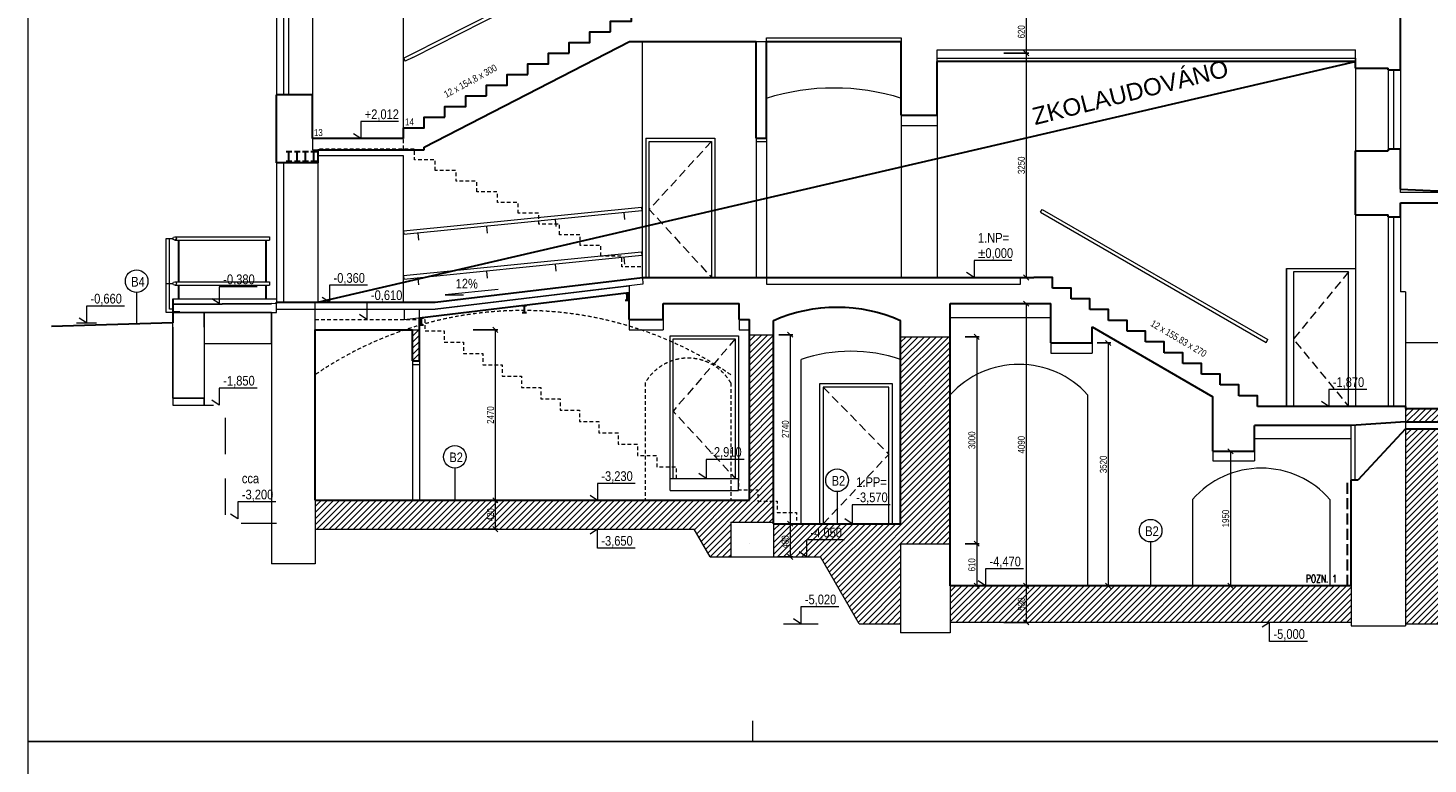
# Model space of a CAD drawing. Header units: millimetres. Extents: x -300958 to -108039, y 30118 to 292543.
# Tile 25 of 256: x -268233 to -247953, y 87605 to 98273. Entities that reach past the tile are written whole.
import ezdxf
from ezdxf.enums import TextEntityAlignment as Align

# ---------------------------------------------------------------- set-up
doc = ezdxf.new("R2010")
doc.units = ezdxf.units.MM
doc.header["$MEASUREMENT"] = 0
for name, pattern in [('DGN Style 2', [879.857395, 527.914437, -351.942958]), ('DGN Style 3', [888.558256, 634.684469, -253.873788]), ('HIDDEN', [0.375, 0.25, -0.125])]:
    doc.linetypes.add(name, pattern=pattern)
doc.layers.get('0').update_dxf_attribs({"lineweight": 13})
doc.layers.get('Defpoints').update_dxf_attribs({"color": 3, "lineweight": 13})
for name, color, linetype, lineweight in [('BOURÁNÍ', 40, 'Continuous', 13), ('dims', 7, 'Continuous', 9), ('ETAPY', 7, 'Continuous', 0), ('legenda', 7, 'Continuous', 13), ('Materiály', 1, 'Continuous', 13), ('RAMECEK', 7, 'Continuous', 0), ('schody', 7, 'Continuous', 13), ('tenka', 7, 'Continuous', 13), ('výškové kóty', 7, 'Continuous', 13), ('walls', 7, 'Continuous', 13)]:
    doc.layers.add(name, color=color, linetype=linetype, lineweight=lineweight)
doc.styles.add('GENERATED_STYLE_8', font='arial.ttf')
doc.styles.add('STYLE-0', font='ARIALN.TTF')
doc.styles.add('Style-Arial', font='arial.ttf')
doc.dimstyles.new('arch', dxfattribs={"dimscale": 50, "dimtxt": 2.5, "dimasz": 2.5, "dimexe": 1.25, "dimexo": 0.9, "dimtad": 1, "dimdec": 0, "dimtxsty": 'STYLE-0', "dimblk": 'ARCHTICK', "dimcen": 2.5, "dimadec": 0, "dimazin": 0, "dimtfac": 1, "dimtdec": 0, "dimtmove": 2, "dimatfit": 3, "dimldrblk": 'ARCHTICK', "dimfxl": 0, "dimarcsym": 0})

# ---------------------------------------------------------------- blocks, each defined once
blk = doc.blocks.new('*U44')
at = {"layer": 'walls', "linetype": 'Continuous', "lineweight": 30}
for p, q in [((-50, -30), (-50, 30)), ((50, -30), (50, 30)), ((-50, 0), (50, 0))]:
    blk.add_line(p, q, dxfattribs=at)
blk = doc.blocks.new('*U45')
at = {"layer": 'výškové kóty', "linetype": 'Continuous', "lineweight": 0}
for p, q in [((39, -385), (-39, 385)), ((-39, 385), (-39, 117))]:
    blk.add_line(p, q, dxfattribs=at)
blk = doc.blocks.new('_ArchTick')
at = {"color": 0, "linetype": 'ByBlock', "flags": 128}
blk.add_lwpolyline([(-0.5, -0.5), (0.5, 0.5)], dxfattribs=at)
blk = doc.blocks.new('*D496')
at = {"layer": 'Defpoints', "color": 0, "linetype": 'Continuous'}
for p in [(-254170, 94278), (-254170, 90188), (-253773, 90188)]:
    blk.add_point(p, dxfattribs=at)
at = {"layer": 'dims', "color": 0, "linetype": 'Continuous', "lineweight": -2}
for p, q in [((-254095, 94278), (-253736, 94278)), ((-254095, 90188), (-253736, 90188))]:
    blk.add_line(p, q, dxfattribs=at)
at = {"layer": 'dims', "linetype": 'Continuous', "lineweight": 0}
blk.add_line((-253773, 94278), (-253773, 90188), dxfattribs=at)
at = {"layer": 'dims', "linetype": 'Continuous', "lineweight": 0, "xscale": 75, "yscale": 75, "zscale": 75}
for p, rotation in [((-253773, 94278), 90), ((-253773, 90188), 270)]:
    blk.add_blockref('_ArchTick', p, dxfattribs=dict(at, rotation=rotation))
at = {"layer": 'dims', "color": 0, "linetype": 'Continuous', "insert": (-253843, 92233), "char_height": 100, "attachment_point": 5, "rotation": 90, "style": 'STYLE-0'}
blk.add_mtext('4090', dxfattribs=at)
blk = doc.blocks.new('*D497')
at = {"layer": 'Defpoints', "color": 0, "linetype": 'Continuous'}
for p in [(-252818, 93708), (-252818, 90188), (-252585, 90188)]:
    blk.add_point(p, dxfattribs=at)
at = {"layer": 'dims', "color": 0, "linetype": 'Continuous', "lineweight": -2}
for p, q in [((-252743, 93708), (-252547, 93708)), ((-252743, 90188), (-252547, 90188))]:
    blk.add_line(p, q, dxfattribs=at)
at = {"layer": 'dims', "linetype": 'Continuous', "lineweight": 0}
blk.add_line((-252585, 93708), (-252585, 90188), dxfattribs=at)
at = {"layer": 'dims', "linetype": 'Continuous', "lineweight": 0, "xscale": 75, "yscale": 75, "zscale": 75}
for p, rotation in [((-252585, 93708), 90), ((-252585, 90188), 270)]:
    blk.add_blockref('_ArchTick', p, dxfattribs=dict(at, rotation=rotation))
at = {"layer": 'dims', "color": 0, "linetype": 'Continuous', "insert": (-252655, 91948), "char_height": 100, "attachment_point": 5, "rotation": 90, "style": 'STYLE-0'}
blk.add_mtext('3520', dxfattribs=at)
blk = doc.blocks.new('*D498')
at = {"layer": 'Defpoints', "color": 0, "linetype": 'Continuous'}
for p in [(-250736, 92138), (-250813, 90188), (-250304, 90188)]:
    blk.add_point(p, dxfattribs=at)
at = {"layer": 'dims', "color": 0, "linetype": 'Continuous', "lineweight": -2}
for p, q in [((-250811, 92138), (-250851, 92138)), ((-250379, 90188), (-250851, 90188))]:
    blk.add_line(p, q, dxfattribs=at)
at = {"layer": 'dims', "linetype": 'Continuous', "lineweight": 0}
blk.add_line((-250813, 92138), (-250813, 90188), dxfattribs=at)
at = {"layer": 'dims', "linetype": 'Continuous', "lineweight": 0, "xscale": 75, "yscale": 75, "zscale": 75}
for p, rotation in [((-250813, 92138), 90), ((-250813, 90188), 270)]:
    blk.add_blockref('_ArchTick', p, dxfattribs=dict(at, rotation=rotation))
at = {"layer": 'dims', "color": 0, "linetype": 'Continuous', "insert": (-250883, 91163), "char_height": 100, "attachment_point": 5, "rotation": 90, "style": 'STYLE-0'}
blk.add_mtext('1950', dxfattribs=at)
blk = doc.blocks.new('*D576')
at = {"layer": 'Defpoints', "color": 0, "linetype": 'Continuous'}
for p in [(-254170, 97908), (-254170, 94658), (-253773, 94658)]:
    blk.add_point(p, dxfattribs=at)
at = {"layer": 'dims', "color": 0, "linetype": 'Continuous', "lineweight": -2}
for p, q in [((-254095, 97908), (-253736, 97908)), ((-254095, 94658), (-253736, 94658))]:
    blk.add_line(p, q, dxfattribs=at)
at = {"layer": 'dims', "linetype": 'Continuous', "lineweight": 0}
blk.add_line((-253773, 97908), (-253773, 94658), dxfattribs=at)
at = {"layer": 'dims', "linetype": 'Continuous', "lineweight": 0, "xscale": 75, "yscale": 75, "zscale": 75}
for p, rotation in [((-253773, 97908), 90), ((-253773, 94658), 270)]:
    blk.add_blockref('_ArchTick', p, dxfattribs=dict(at, rotation=rotation))
at = {"layer": 'dims', "color": 0, "linetype": 'Continuous', "insert": (-253843, 96283), "char_height": 100, "attachment_point": 5, "rotation": 90, "style": 'STYLE-0'}
blk.add_mtext('3250', dxfattribs=at)
blk = doc.blocks.new('*D577')
at = {"layer": 'Defpoints', "color": 0, "linetype": 'Continuous'}
for p in [(-254170, 98528), (-254170, 97908), (-253773, 97908)]:
    blk.add_point(p, dxfattribs=at)
at = {"layer": 'dims', "color": 0, "linetype": 'Continuous', "lineweight": -2}
for p, q in [((-254095, 98528), (-253736, 98528)), ((-254095, 97908), (-253736, 97908))]:
    blk.add_line(p, q, dxfattribs=at)
at = {"layer": 'dims', "linetype": 'Continuous', "lineweight": 0}
blk.add_line((-253773, 98528), (-253773, 97908), dxfattribs=at)
at = {"layer": 'dims', "linetype": 'Continuous', "lineweight": 0, "xscale": 75, "yscale": 75, "zscale": 75}
for p, rotation in [((-253773, 98528), 90), ((-253773, 97908), 270)]:
    blk.add_blockref('_ArchTick', p, dxfattribs=dict(at, rotation=rotation))
at = {"layer": 'dims', "color": 0, "linetype": 'Continuous', "insert": (-253843, 98218), "char_height": 100, "attachment_point": 5, "rotation": 90, "style": 'STYLE-0'}
blk.add_mtext('620', dxfattribs=at)
blk = doc.blocks.new('*D771')
at = {"layer": 'Defpoints', "color": 0, "linetype": 'Continuous'}
for p in [(-254170, 90188), (-254170, 89658), (-253773, 89658)]:
    blk.add_point(p, dxfattribs=at)
at = {"layer": 'dims', "color": 0, "linetype": 'Continuous', "lineweight": -2}
for p, q in [((-254095, 90188), (-253736, 90188)), ((-254095, 89658), (-253736, 89658))]:
    blk.add_line(p, q, dxfattribs=at)
at = {"layer": 'dims', "linetype": 'Continuous', "lineweight": 0}
blk.add_line((-253773, 90188), (-253773, 89658), dxfattribs=at)
at = {"layer": 'dims', "linetype": 'Continuous', "lineweight": 0, "xscale": 75, "yscale": 75, "zscale": 75}
for p, rotation in [((-253773, 90188), 90), ((-253773, 89658), 270)]:
    blk.add_blockref('_ArchTick', p, dxfattribs=dict(at, rotation=rotation))
at = {"layer": 'dims', "color": 0, "linetype": 'Continuous', "insert": (-253843, 89923), "char_height": 100, "attachment_point": 5, "rotation": 90, "style": 'STYLE-0'}
blk.add_mtext('530', dxfattribs=at)
blk = doc.blocks.new('*D796')
at = {"layer": 'Defpoints', "color": 0, "linetype": 'Continuous'}
for p in [(-257433, 93828), (-257433, 91088), (-257191, 91088)]:
    blk.add_point(p, dxfattribs=at)
at = {"layer": 'dims', "color": 0, "linetype": 'Continuous', "lineweight": -2}
for p, q in [((-257358, 93828), (-257153, 93828)), ((-257358, 91088), (-257153, 91088))]:
    blk.add_line(p, q, dxfattribs=at)
at = {"layer": 'dims', "linetype": 'Continuous', "lineweight": 0}
blk.add_line((-257191, 93828), (-257191, 91088), dxfattribs=at)
at = {"layer": 'dims', "linetype": 'Continuous', "lineweight": 0, "xscale": 75, "yscale": 75, "zscale": 75}
for p, rotation in [((-257191, 93828), 90), ((-257191, 91088), 270)]:
    blk.add_blockref('_ArchTick', p, dxfattribs=dict(at, rotation=rotation))
at = {"layer": 'dims', "color": 0, "linetype": 'Continuous', "insert": (-257261, 92458), "char_height": 100, "attachment_point": 5, "rotation": 90, "style": 'STYLE-0'}
blk.add_mtext('2740', dxfattribs=at)
blk = doc.blocks.new('*D849')
at = {"layer": 'Defpoints', "color": 0, "linetype": 'Continuous'}
for p in [(-261860, 91428), (-261860, 91008), (-261463, 91008)]:
    blk.add_point(p, dxfattribs=at)
at = {"layer": 'dims', "color": 0, "linetype": 'Continuous', "lineweight": -2}
for p, q in [((-261785, 91428), (-261426, 91428)), ((-261785, 91008), (-261426, 91008))]:
    blk.add_line(p, q, dxfattribs=at)
at = {"layer": 'dims', "linetype": 'Continuous', "lineweight": 0}
blk.add_line((-261463, 91428), (-261463, 91008), dxfattribs=at)
at = {"layer": 'dims', "linetype": 'Continuous', "lineweight": 0, "xscale": 75, "yscale": 75, "zscale": 75}
for p, rotation in [((-261463, 91428), 90), ((-261463, 91008), 270)]:
    blk.add_blockref('_ArchTick', p, dxfattribs=dict(at, rotation=rotation))
at = {"layer": 'dims', "color": 0, "linetype": 'Continuous', "insert": (-261533, 91218), "char_height": 100, "attachment_point": 5, "rotation": 90, "style": 'STYLE-0'}
blk.add_mtext('420', dxfattribs=at)
blk = doc.blocks.new('*D850')
at = {"layer": 'Defpoints', "color": 0, "linetype": 'Continuous'}
for p in [(-257433, 91088), (-257433, 90608), (-257191, 90608)]:
    blk.add_point(p, dxfattribs=at)
at = {"layer": 'dims', "color": 0, "linetype": 'Continuous', "lineweight": -2}
for p, q in [((-257358, 91088), (-257153, 91088)), ((-257358, 90608), (-257153, 90608))]:
    blk.add_line(p, q, dxfattribs=at)
at = {"layer": 'dims', "linetype": 'Continuous', "lineweight": 0}
blk.add_line((-257191, 91088), (-257191, 90608), dxfattribs=at)
at = {"layer": 'dims', "linetype": 'Continuous', "lineweight": 0, "xscale": 75, "yscale": 75, "zscale": 75}
for p, rotation in [((-257191, 91088), 90), ((-257191, 90608), 270)]:
    blk.add_blockref('_ArchTick', p, dxfattribs=dict(at, rotation=rotation))
at = {"layer": 'dims', "color": 0, "linetype": 'Continuous', "insert": (-257264, 90824), "char_height": 100, "attachment_point": 5, "rotation": 90, "style": 'STYLE-0'}
blk.add_mtext('480', dxfattribs=at)
blk = doc.blocks.new('*D851')
at = {"layer": 'Defpoints', "color": 0, "linetype": 'Continuous'}
for p in [(-261860, 93898), (-261860, 91428), (-261463, 91428)]:
    blk.add_point(p, dxfattribs=at)
at = {"layer": 'dims', "color": 0, "linetype": 'Continuous', "lineweight": -2}
for p, q in [((-261785, 93898), (-261426, 93898)), ((-261785, 91428), (-261426, 91428))]:
    blk.add_line(p, q, dxfattribs=at)
at = {"layer": 'dims', "linetype": 'Continuous', "lineweight": 0}
blk.add_line((-261463, 93898), (-261463, 91428), dxfattribs=at)
at = {"layer": 'dims', "linetype": 'Continuous', "lineweight": 0, "xscale": 75, "yscale": 75, "zscale": 75}
for p, rotation in [((-261463, 93898), 90), ((-261463, 91428), 270)]:
    blk.add_blockref('_ArchTick', p, dxfattribs=dict(at, rotation=rotation))
at = {"layer": 'dims', "color": 0, "linetype": 'Continuous', "insert": (-261533, 92663), "char_height": 100, "attachment_point": 5, "rotation": 90, "style": 'STYLE-0'}
blk.add_mtext('2470', dxfattribs=at)
blk = doc.blocks.new('*D1639')
at = {"layer": 'Defpoints', "color": 0, "linetype": 'Continuous'}
for p in [(-254732, 93798), (-254732, 90798), (-254490, 90798)]:
    blk.add_point(p, dxfattribs=at)
at = {"layer": 'dims', "color": 0, "linetype": 'Continuous', "lineweight": -2}
for p, q in [((-254657, 93798), (-254452, 93798)), ((-254657, 90798), (-254452, 90798))]:
    blk.add_line(p, q, dxfattribs=at)
at = {"layer": 'dims', "linetype": 'Continuous', "lineweight": 0}
blk.add_line((-254490, 93798), (-254490, 90798), dxfattribs=at)
at = {"layer": 'dims', "linetype": 'Continuous', "lineweight": 0, "xscale": 75, "yscale": 75, "zscale": 75}
for p, rotation in [((-254490, 93798), 90), ((-254490, 90798), 270)]:
    blk.add_blockref('_ArchTick', p, dxfattribs=dict(at, rotation=rotation))
at = {"layer": 'dims', "color": 0, "linetype": 'Continuous', "insert": (-254560, 92298), "char_height": 100, "attachment_point": 5, "rotation": 90, "style": 'STYLE-0'}
blk.add_mtext('3000', dxfattribs=at)
blk = doc.blocks.new('*D1640')
at = {"layer": 'Defpoints', "color": 0, "linetype": 'Continuous'}
for p in [(-254732, 90798), (-254732, 90188), (-254490, 90188)]:
    blk.add_point(p, dxfattribs=at)
at = {"layer": 'dims', "color": 0, "linetype": 'Continuous', "lineweight": -2}
for p, q in [((-254657, 90798), (-254452, 90798)), ((-254657, 90188), (-254452, 90188))]:
    blk.add_line(p, q, dxfattribs=at)
at = {"layer": 'dims', "linetype": 'Continuous', "lineweight": 0}
blk.add_line((-254490, 90798), (-254490, 90188), dxfattribs=at)
at = {"layer": 'dims', "linetype": 'Continuous', "lineweight": 0, "xscale": 75, "yscale": 75, "zscale": 75}
for p, rotation in [((-254490, 90798), 90), ((-254490, 90188), 270)]:
    blk.add_blockref('_ArchTick', p, dxfattribs=dict(at, rotation=rotation))
at = {"layer": 'dims', "color": 0, "linetype": 'Continuous', "insert": (-254560, 90493), "char_height": 100, "attachment_point": 5, "rotation": 90, "style": 'STYLE-0'}
blk.add_mtext('610', dxfattribs=at)

msp = doc.modelspace()

# ---------------------------------------------------------------- hatches: boundary and pattern name
at = {"layer": 'BOURÁNÍ', "linetype": 'Continuous'}
h = msp.add_hatch(dxfattribs=at)
h.set_pattern_fill('ANSI31', color=256, scale=500, style=0)
h.paths.add_polyline_path([(-262662.6, 93448.2), (-262562.6, 93448.2), (-262562.6, 93893.2), (-262572.6, 93893.2), (-262572.6, 93898.2), (-262662.6, 93898.2)])
h = msp.add_hatch(dxfattribs=at)
h.set_pattern_fill('ANSI31', color=256, scale=500, style=0)
h.paths.add_polyline_path([(-257782.6, 91581.4), (-257662.6, 91581.4), (-257662.6, 91417), (-257432.6, 91417), (-257432.6, 91558.2), (-257432.6, 93828.2), (-257782.6, 93828.2)])
h.paths.add_polyline_path([(-257432.6, 91108.2), (-257432.6, 91417), (-257662.6, 91417), (-257662.6, 91581.4), (-257782.6, 91581.4), (-257782.6, 91428.2), (-259985.2, 91428.2), (-259985.2, 91425.8), (-259988.8, 91428.2), (-264072.6, 91428.2), (-264072.6, 91008.2), (-258583.5, 91008.2), (-258352.6, 90608.2), (-258052.6, 90608.2), (-258052.6, 91108.2)])
h.paths.add_polyline_path([(-261609, 91101.1), (-261609, 91335.3), (-261456.9, 91335.3), (-261456.9, 91101.1)], flags=24)
h = msp.add_hatch(dxfattribs=at)
h.set_pattern_fill('ANSI31', color=256, scale=500, style=0)
h.paths.add_polyline_path([(-255592.6, 93798.2), (-255592.6, 91088.2), (-257432.6, 91088.2), (-257432.6, 90608.2), (-256752.6, 90608.2), (-256192.6, 89638.2), (-255592.6, 89638.2), (-255592.6, 90798.2), (-254872.6, 90798.2), (-254872.6, 93798.2)])
h.paths.add_polyline_path([(-257340.3, 90707.3), (-257340.3, 90941.5), (-257188.2, 90941.5), (-257188.2, 90707.3)], flags=24)
h.paths.add_polyline_path([(-256932.4, 91065.5), (-256420.6, 91065.5), (-256420.6, 90827.2), (-256932.4, 90827.2)], flags=24)
h = msp.add_hatch(dxfattribs=at)
h.set_pattern_fill('ANSI31', color=256, scale=500, style=0)
h.paths.add_polyline_path([(-248277.6, 92758.2), (-248277.6, 92563.2), (-247377.6, 92563.2), (-247377.6, 92618.2), (-247677.6, 92618.2), (-247677.6, 92758.2)])
h = msp.add_hatch(dxfattribs=at)
h.set_pattern_fill('ANSI31', color=256, scale=500, style=0)
h.paths.add_polyline_path([(-248277.6, 89638.2), (-247477.6, 89638.2), (-246946.4, 90558.2), (-246177.6, 90558.2), (-245408.1, 91891), (-244532.6, 91856.5), (-244532.6, 92070), (-246777.6, 92158.2), (-246777.6, 92318.2), (-247077.6, 92318.2), (-247077.6, 92463.2), (-247377.6, 92463.2), (-248277.6, 92463.2)])
h = msp.add_hatch(dxfattribs=at)
h.set_pattern_fill('ANSI31', color=256, scale=500, style=0)
h.paths.add_polyline_path([(-254872.6, 90188.2), (-254872.6, 89658.2), (-249067.6, 89658.2), (-249067.6, 90188.2)])
h.paths.add_polyline_path([(-253919, 89807.7), (-253919, 90038.6), (-253766.9, 90038.6), (-253766.9, 89807.7)], flags=24)

# ---------------------------------------------------------------- linework, layer by layer
for p, q in [((-264532.6, 99253.2), (-264532.6, 97304.2)), ((-264457.6, 99253.2), (-264457.6, 97304.2)), ((-248527.6, 97668.2), (-248527.6, 96518.2)), ((-248452.6, 97668.2), (-248452.6, 96518.2)), ((-248527.6, 95538.2), (-248527.6, 92788.2)), ((-248452.6, 95538.2), (-248452.6, 92788.2)), ((-247677.6, 93708.2), (-248277.6, 93708.2)), ((-262662.6, 93448.2), (-262662.6, 91428.2)), ((-262662.6, 93398.2), (-262562.6, 93398.2)), ((-262562.6, 93448.2), (-262562.6, 91428.2)), ((-249067.6, 91718.2), (-249067.6, 92513.2)), ((-249007.6, 91718.2), (-249007.6, 92517.6)), ((-258932.6, 91568.9), (-258932.6, 91745.8)), ((-257942.6, 91568.9), (-257942.6, 91745.8)), ((-258932.6, 91568.9), (-257942.6, 91568.9))]:
    msp.add_line(p, q, dxfattribs=at)
at = {"layer": 'BOURÁNÍ', "linetype": 'Continuous', "lineweight": 30}
for p, q in [((-248352.6, 95938.2), (-247202.6, 95888.2)), ((-266132.6, 93998.2), (-267890.6, 93948.3)), ((-262662.6, 93448.2), (-262662.6, 93898.2)), ((-262562.6, 93448.2), (-262562.6, 93898.2)), ((-257782.6, 91428.2), (-257782.6, 93828.2)), ((-257432.6, 91558.2), (-257432.6, 93828.2)), ((-255592.6, 91088.2), (-255592.6, 93798.2)), ((-254872.6, 90798.2), (-254872.6, 93798.2)), ((-262662.6, 93448.2), (-262562.6, 93448.2)), ((-248277.6, 92758.2), (-247677.6, 92758.2)), ((-248277.6, 92563.2), (-247377.6, 92563.2)), ((-248277.6, 92463.2), (-247377.6, 92463.2)), ((-257432.6, 91088.2), (-257432.6, 91558.2)), ((-264072.6, 91428.2), (-257782.6, 91428.2)), ((-257432.6, 91088.2), (-255592.6, 91088.2)), ((-249067.6, 90188.2), (-254872.6, 90188.2))]:
    msp.add_line(p, q, dxfattribs=at)
at = {"layer": 'BOURÁNÍ', "linetype": 'DGN Style 3', "lineweight": 30, "ltscale": 0.25}
msp.add_line((-249117.6, 90188.2), (-249117.6, 91718.2), dxfattribs=at)
at = {"layer": 'BOURÁNÍ', "linetype": 'Continuous', "flags": 128}
for points in [[(-250002.6, 92788.2), (-250002.6, 94788.2), (-249002.6, 94788.2), (-249002.6, 92788.2)], [(-249102.6, 92788.2), (-249102.6, 94738.2), (-249902.6, 94738.2), (-249902.6, 92788.2)], [(-258887.6, 91745.8), (-258887.6, 93765.8), (-257987.6, 93765.8), (-257987.6, 91745.8)], [(-256762.6, 91088.2), (-256762.6, 93118.2), (-255712.6, 93118.2), (-255712.6, 91088.2)], [(-255762.6, 91088.2), (-255762.6, 93068.2), (-256712.6, 93068.2), (-256712.6, 91088.2)]]:
    msp.add_lwpolyline(points, dxfattribs=at)
at = {"layer": 'BOURÁNÍ', "linetype": 'HIDDEN', "ltscale": 500, "flags": 128}
for points in [[(-249102.6, 94738.2), (-249902.6, 93763.2), (-249102.6, 92788.2)], [(-257987.6, 93765.8), (-258887.6, 92720.8), (-257987.6, 91745.8)], [(-256712.6, 93068.2), (-255762.6, 92093.2), (-256712.6, 91088.2)]]:
    msp.add_lwpolyline(points, dxfattribs=at)
at = {"layer": 'BOURÁNÍ', "linetype": 'DGN Style 2', "ltscale": 0.1, "flags": 128}
for points in [[(-258842.6, 91745.8), (-257942.6, 91745.8), (-257942.6, 91581.4), (-257662.6, 91581.4), (-257662.6, 91417)], [(-257662.6, 91417), (-257382.6, 91417), (-257382.6, 91252.6), (-257102.6, 91252.6), (-257102.6, 91088.2)]]:
    msp.add_lwpolyline(points, dxfattribs=at)
at = {"layer": 'ETAPY', "linetype": 'Continuous', "lineweight": 30}
msp.add_line((-264032.6, 94298.2), (-249002.6, 97788.2), dxfattribs=at)
at = {"layer": 'legenda', "linetype": 'Continuous', "lineweight": 0}
for p, q in [((-266658.8, 94438.9), (-266658.8, 93973.2)), ((-262050.7, 91893.8), (-262050.7, 91428.2)), ((-256512.6, 91553.8), (-256512.6, 91088.2)), ((-251970.1, 90823.8), (-251970.1, 90188.2))]:
    msp.add_line(p, q, dxfattribs=at)
for centre in [(-266658.8, 94602.7), (-262050.7, 92057.6), (-256512.6, 91717.6), (-251970.1, 90987.6)]:
    msp.add_circle(centre, 163.8, dxfattribs=at)
at = {"layer": 'Materiály', "linetype": 'Continuous'}
for p, q in [((-257682.6, 98078.2), (-257532.6, 98078.2)), ((-255062.6, 97958.2), (-249002.6, 97958.2))]:
    msp.add_line(p, q, dxfattribs=at)
at = {"layer": 'Materiály', "linetype": 'Continuous', "flags": 128}
for points in [[(-255582.6, 98128.2), (-255582.6, 98078.2), (-257532.6, 98078.2), (-257532.6, 98128.2)], [(-249002.6, 97838.2), (-249002.6, 97788.2), (-255062.6, 97788.2), (-255062.6, 97838.2)], [(-259522.6, 94433.9), (-262780.5, 94043.1), (-262780.5, 94198.2), (-262332.6, 94198.2), (-259522.6, 94534.7)], [(-266132.6, 94270.2), (-266132.6, 94148.2), (-264632.6, 94148.2), (-264632.6, 94278.6)], [(-265682.6, 94148.2), (-265682.6, 92908.2), (-266132.6, 92908.2), (-266132.6, 94148.2)], [(-265682.6, 93698.2), (-264707.6, 93698.2), (-264707.6, 94148.2), (-265682.6, 94148.2), (-265682.6, 93938.2)], [(-266132.6, 92808.2), (-265682.6, 92808.2), (-265682.6, 92908.2), (-266132.6, 92908.2)]]:
    msp.add_lwpolyline(points, close=True, dxfattribs=at)
at = {"layer": 'RAMECEK', "linetype": 'Continuous', "lineweight": 0}
msp.add_line((-257732.6, 87932.5), (-257732.6, 88232.5), dxfattribs=at)
at = {"layer": 'RAMECEK', "linetype": 'Continuous', "lineweight": 0, "flags": 128}
for points in [[(-268232.6, 87932.5), (-236732.6, 87932.5), (-236732.6, 112682.5), (-268232.6, 112682.5)], [(-268232.6, 63182.5), (-236732.6, 63182.5), (-236732.6, 87932.5), (-268232.6, 87932.5)]]:
    msp.add_lwpolyline(points, close=True, dxfattribs=at)
at = {"layer": 'schody', "linetype": 'DGN Style 2', "ltscale": 0.1}
for p, q in [((-259292.6, 93128.2), (-259292.6, 91428.2)), ((-258052.6, 93128.2), (-258052.6, 91428.2))]:
    msp.add_line(p, q, dxfattribs=at)
at = {"layer": 'schody', "linetype": 'DGN Style 2', "ltscale": 0.1, "flags": 128}
for points in [[(-262792.6, 96515.8), (-262792.6, 96670.6), (-264112.6, 96670.6), (-264112.6, 96670.6), (-264112.6, 96670.6)], [(-262332.6, 96206.2), (-262332.6, 96361), (-262632.6, 96361), (-262632.6, 96515.8), (-264032.6, 96515.8)], [(-261732.6, 95896.6), (-261732.6, 96051.4), (-262032.6, 96051.4), (-262032.6, 96206.2), (-262332.6, 96206.2)], [(-261132.6, 95587), (-261132.6, 95741.8), (-261432.6, 95741.8), (-261432.6, 95896.6), (-261732.6, 95896.6)], [(-260532.6, 95277.4), (-260532.6, 95432.2), (-260832.6, 95432.2), (-260832.6, 95587), (-261132.6, 95587)], [(-259932.6, 94967.8), (-259932.6, 95122.6), (-260232.6, 95122.6), (-260232.6, 95277.4), (-260532.6, 95277.4)], [(-259332.6, 94658.2), (-259332.6, 94813), (-259632.6, 94813), (-259632.6, 94967.8), (-259932.6, 94967.8)], [(-264072.6, 94047.4), (-262482.6, 94047.4), (-262482.6, 93883), (-262202.6, 93883), (-262202.6, 93718.6), (-261922.6, 93718.6), (-261922.6, 93554.2), (-261642.6, 93554.2), (-261642.6, 93389.8), (-261362.6, 93389.8), (-261362.6, 93225.4), (-261082.6, 93225.4), (-261082.6, 93061), (-260802.6, 93061), (-260802.6, 92896.6), (-260522.6, 92896.6), (-260522.6, 92732.2), (-260242.6, 92732.2), (-260242.6, 92567.8), (-259962.6, 92567.8), (-259962.6, 92403.4), (-259682.6, 92403.4), (-259682.6, 92239), (-259402.6, 92239), (-259402.6, 92074.6), (-259122.6, 92074.6), (-259122.6, 91910.2), (-258842.6, 91910.2), (-258842.6, 91745.8)]]:
    msp.add_lwpolyline(points, dxfattribs=at)
at = {"layer": 'schody', "linetype": 'DGN Style 2', "ltscale": 0.1}
for centre, radius, start, end in [((-261062.6, 88842.2), 5336, 55.66083, 124.33917), ((-258672.6, 92774.3), 713.9, 29.71723, 150.28277)]:
    msp.add_arc(centre, radius, start, end, dxfattribs=at)
at = {"layer": 'tenka', "linetype": 'Continuous'}
for p, q in [((-262792.6, 96825.4), (-262792.6, 100328.2)), ((-262658.8, 97904), (-259225, 99643.8)), ((-262658.8, 97847.9), (-259202.4, 99599.2)), ((-264632.6, 99253.2), (-264632.6, 97304.2)), ((-264112.6, 99303.2), (-264112.6, 97304.2)), ((-259332.6, 94658.2), (-259332.6, 98078.2)), ((-255062.6, 97788.2), (-255062.6, 97958.2)), ((-249002.6, 97788.2), (-249002.6, 97958.2)), ((-262792.6, 97836.2), (-262658.8, 97904)), ((-262792.6, 97836.2), (-262770, 97791.6)), ((-262658.8, 97847.9), (-262770, 97791.6)), ((-249002.6, 97693.2), (-249002.6, 96493.2)), ((-248352.6, 97668.2), (-248352.6, 96518.2)), ((-255582.6, 97008.2), (-255582.6, 94658.2)), ((-255062.6, 97008.2), (-255062.6, 94658.2)), ((-255582.6, 96858.2), (-255062.6, 96858.2)), ((-259282.6, 96678.2), (-259282.6, 94658.2)), ((-259282.6, 96678.2), (-258282.6, 96678.2)), ((-258282.6, 96678.2), (-258282.6, 94658.2)), ((-257682.6, 96678.2), (-257682.6, 94658.2)), ((-257682.6, 96628.2), (-257532.6, 96628.2)), ((-257532.6, 96678.2), (-257532.6, 94658.2)), ((-264112.6, 96508.2), (-264032.6, 96508.2)), ((-262792.6, 96420.6), (-264032.6, 96420.6)), ((-262792.6, 94298.2), (-262792.6, 96420.6)), ((-264632.6, 96318.2), (-264632.6, 94278.2)), ((-264532.6, 96318.2), (-264532.6, 94298.2)), ((-264032.6, 96318.2), (-264032.6, 94298.2)), ((-248352.6, 95888.2), (-248352.6, 95938.2)), ((-247202.6, 95888.2), (-248352.6, 95888.2)), ((-259343.3, 95673.1), (-262791.1, 95328.3)), ((-259338.4, 95623.3), (-262786.1, 95278.6)), ((-259602, 95597), (-259592.1, 95497.5)), ((-259343.3, 95673.1), (-259338.4, 95623.3)), ((-253567.6, 95601.4), (-253542.6, 95644.7)), ((-253567.6, 95601.4), (-250297.6, 93714.1)), ((-253542.6, 95644.7), (-250272.6, 93757.4)), ((-249002.6, 95563.2), (-249002.6, 92788.2)), ((-248352.6, 95538.2), (-248352.6, 94448.2)), ((-262791.1, 95328.3), (-262786.1, 95278.6)), ((-261592.1, 95398), (-261582.1, 95298.5)), ((-260597, 95497.5), (-260587.1, 95398)), ((-266232.6, 95223.2), (-266132.6, 95223.2)), ((-266107.6, 95248.2), (-264732.6, 95248.2)), ((-266107.6, 95198.2), (-264732.6, 95198.2)), ((-266057.6, 95198.2), (-266057.6, 94595.2)), ((-266047.6, 95198.2), (-266047.6, 94595.2)), ((-264792.6, 95198.2), (-264792.6, 94595.2)), ((-264782.6, 95198.2), (-264782.6, 94595.2)), ((-264732.6, 95248.2), (-264732.6, 95198.2)), ((-262587.1, 95298.5), (-262577.2, 95199)), ((-259343.3, 95023.4), (-262791.1, 94678.6)), ((-259338.4, 94973.6), (-262786.1, 94628.8)), ((-259602, 94947.2), (-259592.1, 94847.7)), ((-259343.3, 95023.4), (-259338.4, 94973.6)), ((-261592.1, 94748.2), (-261582.1, 94648.7)), ((-260597, 94847.7), (-260587.1, 94748.2)), ((-250002.6, 94788.2), (-250002.6, 92788.2)), ((-250002.6, 94788.2), (-249002.6, 94788.2)), ((-266232.6, 94570.2), (-266132.6, 94570.2)), ((-266107.6, 94595.2), (-264732.6, 94595.2)), ((-266107.6, 94545.2), (-264732.6, 94545.2)), ((-266057.6, 94545.2), (-266057.6, 94348.2)), ((-266047.6, 94545.2), (-266047.6, 94348.2)), ((-264792.6, 94545.2), (-264792.6, 94348.2)), ((-264782.6, 94545.2), (-264782.6, 94348.2)), ((-264732.6, 94595.2), (-264732.6, 94545.2)), ((-262791.1, 94678.6), (-262786.1, 94628.8)), ((-262587.1, 94648.7), (-262577.2, 94549.2)), ((-259325.6, 94558.3), (-262332.6, 94198.2)), ((-259330.6, 94658.3), (-259325.6, 94558.3)), ((-257532.6, 94658.2), (-257532.6, 94558.2)), ((-257532.6, 94558.2), (-253857.6, 94558.2)), ((-253662.6, 94658.2), (-255062.6, 94658.2)), ((-253857.6, 94558.2), (-253857.6, 94658.2)), ((-266132.6, 94348.2), (-266122.6, 94348.2)), ((-266122.6, 94348.2), (-264632.6, 94348.2)), ((-248277.6, 94448.2), (-248352.6, 94448.2)), ((-248277.6, 94448.2), (-248277.6, 92788.2)), ((-264707.6, 94148.2), (-266132.6, 94148.2)), ((-266032.6, 94158.2), (-266032.6, 94148.2)), ((-265682.6, 93938.2), (-265682.6, 94148.2)), ((-264707.6, 94148.2), (-264707.6, 90508.2)), ((-264632.6, 94198.2), (-262332.6, 94198.2)), ((-262560.5, 94052.6), (-262560.5, 94198.2)), ((-266132.6, 93938.2), (-266132.6, 92808.2)), ((-265682.6, 93938.2), (-265682.6, 92808.2)), ((-262662.6, 93898.2), (-262562.6, 93898.2)), ((-259522.6, 94048.2), (-259522.6, 93898.2)), ((-259522.6, 93898.2), (-259032.6, 93898.2)), ((-259032.6, 94048.2), (-259032.6, 93898.2)), ((-257932.6, 94048.2), (-257932.6, 93898.2)), ((-257932.6, 93898.2), (-257782.6, 93898.2)), ((-254872.6, 94078.2), (-253417.6, 94078.2)), ((-265682.6, 93698.2), (-264707.6, 93698.2)), ((-257782.6, 93828.2), (-257432.6, 93828.2)), ((-255592.6, 93798.2), (-254872.6, 93798.2)), ((-255592.6, 93798.2), (-254872.6, 93798.2)), ((-253417.6, 93708.2), (-253417.6, 93558.2)), ((-252817.6, 93708.2), (-252817.6, 93558.2)), ((-250297.6, 93714.1), (-250272.6, 93757.4)), ((-253417.6, 93558.2), (-252817.6, 93558.2)), ((-257032.6, 91088.2), (-257032.6, 93468.2)), ((-266132.6, 92908.2), (-265682.6, 92908.2)), ((-252882.6, 92958.2), (-252882.6, 90188.2)), ((-266132.6, 92808.2), (-265682.6, 92808.2)), ((-248277.6, 92758.2), (-248277.6, 89608.2)), ((-249067.6, 92318.2), (-250467.6, 92318.2)), ((-251067.6, 92138.2), (-251067.6, 91998.2)), ((-250467.6, 92138.2), (-250467.6, 91998.2)), ((-251067.6, 91998.2), (-250467.6, 91998.2)), ((-258932.6, 91745.8), (-257942.6, 91745.8)), ((-264072.6, 91428.2), (-264072.6, 90508.2)), ((-251362.6, 91438.2), (-251362.6, 90188.2)), ((-249372.6, 91438.2), (-249372.6, 90188.2)), ((-258052.6, 91108.2), (-258052.6, 90608.2)), ((-258052.6, 91108.2), (-257432.6, 91108.2)), ((-257432.6, 91108.2), (-257432.6, 90608.2)), ((-264072.6, 91008.2), (-258583.5, 91008.2)), ((-258352.6, 90608.2), (-258583.5, 91008.2)), ((-257782.6, 90798.2), (-257782.6, 90798.2)), ((-255592.6, 90798.2), (-254872.6, 90798.2)), ((-255592.6, 90798.2), (-255592.6, 89508.2)), ((-264072.6, 90508.2), (-264707.6, 90508.2)), ((-258352.6, 90608.2), (-256752.6, 90608.2)), ((-256192.6, 89638.2), (-256752.6, 90608.2)), ((-254872.6, 90188.2), (-254872.6, 89508.2)), ((-249067.6, 90188.2), (-249067.6, 89608.2)), ((-256192.6, 89638.2), (-255592.6, 89638.2)), ((-249067.6, 89658.2), (-254872.6, 89658.2)), ((-248277.6, 89638.2), (-247477.6, 89638.2)), ((-254872.6, 89508.2), (-255592.6, 89508.2)), ((-249067.6, 89608.2), (-248277.6, 89608.2))]:
    msp.add_line(p, q, dxfattribs=at)
at = {"layer": 'tenka', "linetype": 'DGN Style 2'}
for p, q in [((-264112.6, 96670.6), (-264112.6, 96508.2)), ((-264072.6, 93898.2), (-264072.6, 94298.2))]:
    msp.add_line(p, q, dxfattribs=at)
at = {"layer": 'tenka', "linetype": 'Continuous', "flags": 128}
for points in [[(-259232.6, 94658.2), (-259232.6, 96628.2), (-258332.6, 96628.2), (-258332.6, 94658.2), (-259232.6, 94658.2)], [(-266132.6, 94148.2), (-266232.6, 94148.2), (-266232.6, 95223.2)], [(-266132.6, 94198.2), (-266182.6, 94198.2), (-266182.6, 95223.2)], [(-266032.6, 94148.2), (-266132.6, 94148.2), (-266132.6, 94348.2)], [(-266032.6, 94158.2), (-266122.6, 94158.2), (-266122.6, 94348.2)], [(-258932.6, 91745.8), (-258932.6, 93810.8), (-257942.6, 93810.8), (-257942.6, 91745.8)]]:
    msp.add_lwpolyline(points, dxfattribs=at)
at = {"layer": 'tenka', "linetype": 'HIDDEN', "ltscale": 500, "flags": 128}
msp.add_lwpolyline([(-258332.6, 96628.2), (-259232.6, 95643.2), (-258332.6, 94658.2)], dxfattribs=at)
at = {"layer": 'tenka', "linetype": 'Continuous'}
for centre in [(-266107.6, 95223.2), (-266107.6, 94570.2)]:
    msp.add_circle(centre, 25, dxfattribs=at)
at = {"layer": 'tenka', "linetype": 'Continuous', "extrusion": (0, 0, -1)}
msp.add_arc((256557.6, 94164.4), 3243.7, 72.50768, 107.49232, dxfattribs=at)
at = {"layer": 'tenka', "linetype": 'Continuous'}
for centre, radius, start, end in [((-256312.6, 91368.2), 2220, 71.07536, 108.92464), ((-253877.6, 92053.1), 1345, 42.28891, 137.71109), ((-250367.6, 90577.7), 1315.4, 40.85205, 139.14795)]:
    msp.add_arc(centre, radius, start, end, dxfattribs=at)
at = {"layer": 'výškové kóty', "linetype": 'DGN Style 2', "lineweight": 0}
msp.add_line((-267531.4, 93998.2), (-267239, 93998.2), dxfattribs=at)
at = {"layer": 'výškové kóty', "linetype": 'Continuous'}
msp.add_line((-257286.9, 89638.2), (-256786.9, 89638.2), dxfattribs=at)
at = {"layer": 'výškové kóty', "linetype": 'Continuous', "lineweight": 0, "flags": 128}
for points in [[(-262863.9, 96916), (-263412.6, 96916), (-263412.6, 96670.6), (-263519, 96741)], [(-253980.4, 94903.6), (-254529.1, 94903.6), (-254529.1, 94658.2), (-254635.6, 94728.6)], [(-264912.5, 94523.6), (-265461.2, 94523.6), (-265461.2, 94278.2), (-265567.6, 94348.6)], [(-263316, 94543.6), (-263864.7, 94543.6), (-263864.7, 94298.2), (-263971.1, 94368.6)], [(-266836.5, 94243.6), (-267385.2, 94243.6), (-267385.2, 93998.2), (-267491.6, 94068.6)], [(-262773.9, 94293.6), (-263322.6, 94293.6), (-263322.6, 94048.2), (-263429, 94118.6)], [(-264912.5, 93053.6), (-265461.2, 93053.6), (-265461.2, 92808.2), (-265567.6, 92878.6)], [(-248840.5, 93033.6), (-249389.2, 93033.6), (-249389.2, 92788.2), (-249495.6, 92858.6)], [(-257858.9, 92021.2), (-258407.6, 92021.2), (-258407.6, 91745.8), (-258514, 91816.2)], [(-259436.5, 91671.2), (-259985.2, 91671.2), (-259985.2, 91425.8), (-260091.6, 91496.2)], [(-264643.3, 91403.6), (-265192, 91403.6), (-265192, 91158.2), (-265298.5, 91228.6)], [(-255743.5, 91363.6), (-256292.2, 91363.6), (-256292.2, 91088.2), (-256398.6, 91158.6)], [(-259436.5, 90732.7), (-259985.2, 90732.7), (-259985.2, 91008.2), (-260091.6, 90937.7)], [(-256406.5, 90853.6), (-256955.2, 90853.6), (-256955.2, 90608.2), (-257061.6, 90678.6)], [(-253813.9, 90433.6), (-254362.6, 90433.6), (-254362.6, 90188.2), (-254469, 90258.6)], [(-256488.2, 89883.6), (-257036.9, 89883.6), (-257036.9, 89638.2), (-257143.4, 89708.6)], [(-249700.1, 89382.7), (-250248.8, 89382.7), (-250248.8, 89658.2), (-250355.3, 89587.7)]]:
    msp.add_lwpolyline(points, dxfattribs=at)
at = {"layer": 'výškové kóty', "linetype": 'DGN Style 2', "lineweight": 0, "flags": 128}
msp.add_lwpolyline([(-266073.3, 92808.2), (-265377.6, 92808.2), (-265377.6, 91098.2), (-264632.6, 91098.2)], dxfattribs=at)
at = {"layer": 'walls', "linetype": 'Continuous', "lineweight": 30}
for p, q in [((-248352.6, 97668.2), (-248352.6, 99478.2)), ((-262492.6, 96544.1), (-259519.5, 98078.2)), ((-259519.5, 98078.2), (-257682.6, 98078.2)), ((-258012.6, 98078.2), (-258012.6, 98078.2)), ((-257682.6, 96678.2), (-257682.6, 98078.2)), ((-257532.6, 98078.2), (-255582.6, 98078.2)), ((-257532.6, 96678.2), (-257532.6, 98078.2)), ((-255582.6, 97008.2), (-255582.6, 98078.2)), ((-255062.6, 97008.2), (-255062.6, 97788.2)), ((-249002.6, 97788.2), (-255062.6, 97788.2)), ((-249002.6, 97693.2), (-249002.6, 97788.2)), ((-249002.6, 97693.2), (-248527.6, 97693.2)), ((-248527.6, 97668.2), (-248527.6, 97693.2)), ((-248527.6, 97668.2), (-248352.6, 97668.2)), ((-264632.6, 96508.2), (-264632.6, 97304.2)), ((-264112.6, 97304.2), (-264632.6, 97304.2)), ((-264112.6, 96670.6), (-264112.6, 97304.2)), ((-255582.6, 97008.2), (-255062.6, 97008.2)), ((-262792.6, 96670.6), (-264112.6, 96670.6)), ((-262492.6, 96508.2), (-262492.6, 96544.1)), ((-257682.6, 96678.2), (-257532.6, 96678.2)), ((-264632.6, 96318.2), (-264632.6, 96508.2)), ((-264032.6, 96508.2), (-262492.6, 96508.2)), ((-264032.6, 96508.2), (-264032.6, 96318.2)), ((-249002.6, 95563.2), (-249002.6, 96493.2)), ((-249002.6, 96493.2), (-248527.6, 96493.2)), ((-248352.6, 96518.2), (-248527.6, 96518.2)), ((-248527.6, 96518.2), (-248527.6, 96493.2)), ((-248352.6, 95938.2), (-248352.6, 96518.2)), ((-264032.6, 96318.2), (-264632.6, 96318.2)), ((-248352.6, 95538.2), (-248352.6, 95738.2)), ((-248352.6, 95738.2), (-247202.6, 95738.2)), ((-249002.6, 95563.2), (-248527.6, 95563.2)), ((-248527.6, 95538.2), (-248527.6, 95563.2)), ((-248527.6, 95538.2), (-248352.6, 95538.2)), ((-262332.6, 94298.2), (-259332.6, 94658.2)), ((-259332.6, 94658.2), (-253662.6, 94658.2)), ((-259522.6, 94433.9), (-262562.6, 94069.1)), ((-259522.6, 94048.2), (-259522.6, 94433.9)), ((-266132.6, 94270.2), (-264707.6, 94278.2)), ((-266132.6, 94270.2), (-266132.6, 93998.2)), ((-264632.6, 94298.2), (-262332.6, 94298.2)), ((-259032.6, 94048.2), (-259032.6, 94278.2)), ((-259032.6, 94278.2), (-257932.6, 94278.2)), ((-257932.6, 94048.2), (-257932.6, 94278.2)), ((-254872.6, 94278.2), (-253417.6, 94278.2)), ((-254872.6, 93798.2), (-254872.6, 94278.2)), ((-253417.6, 93708.2), (-253417.6, 94278.2)), ((-264072.6, 91428.2), (-264072.6, 93898.2)), ((-264072.6, 93898.2), (-262662.6, 93898.2)), ((-262562.6, 93898.2), (-262562.6, 94069.1)), ((-259522.6, 94048.2), (-259032.6, 94048.2)), ((-257932.6, 94048.2), (-257782.6, 94048.2)), ((-257782.6, 93828.2), (-257782.6, 94048.2)), ((-257432.6, 93828.2), (-257432.6, 94034.7)), ((-255592.6, 93798.2), (-255592.6, 94034.7)), ((-252817.6, 93708.2), (-252817.6, 93939.5)), ((-252817.6, 93939.5), (-251067.6, 92929.5)), ((-253417.6, 93708.2), (-252817.6, 93708.2)), ((-251067.6, 92138.2), (-251067.6, 92929.5)), ((-248277.6, 92788.2), (-250422.6, 92788.2)), ((-248277.6, 92788.2), (-248277.6, 92758.2)), ((-249067.6, 92513.2), (-250467.6, 92513.2)), ((-250467.6, 92138.2), (-250467.6, 92513.2)), ((-248277.6, 92563.2), (-249067.6, 92513.2)), ((-248277.6, 92463.2), (-248967.6, 91718.2)), ((-251067.6, 92138.2), (-250467.6, 92138.2)), ((-249067.6, 90188.2), (-249067.6, 91718.2)), ((-248967.6, 91718.2), (-249067.6, 91718.2)), ((-254872.6, 90188.2), (-254872.6, 90798.2))]:
    msp.add_line(p, q, dxfattribs=at)
at = {"layer": 'walls', "linetype": 'Continuous', "lineweight": 30, "flags": 128}
for points in [[(-259792.6, 98218.6), (-259792.6, 98373.4), (-259492.6, 98373.4), (-259492.6, 98528.2), (-259192.6, 98528.2)], [(-260392.6, 97909), (-260392.6, 98063.8), (-260092.6, 98063.8), (-260092.6, 98218.6), (-259792.6, 98218.6)], [(-260992.6, 97599.4), (-260992.6, 97754.2), (-260692.6, 97754.2), (-260692.6, 97909), (-260392.6, 97909)], [(-261592.6, 97289.8), (-261592.6, 97444.6), (-261292.6, 97444.6), (-261292.6, 97599.4), (-260992.6, 97599.4)], [(-262192.6, 96980.2), (-262192.6, 97135), (-261892.6, 97135), (-261892.6, 97289.8), (-261592.6, 97289.8)], [(-262792.6, 96670.6), (-262792.6, 96825.4), (-262492.6, 96825.4), (-262492.6, 96980.2), (-262192.6, 96980.2)], [(-253392.6, 94502.3), (-253392.6, 94658.1), (-253662.6, 94658.1)], [(-253122.6, 94346.5), (-253122.6, 94502.3), (-253392.6, 94502.3)], [(-252852.6, 94190.6), (-252852.6, 94346.5), (-253122.6, 94346.5)], [(-264632.6, 94278.2), (-264632.6, 94278.2), (-264632.6, 94298.2)], [(-252582.6, 94034.8), (-252582.6, 94190.6), (-252852.6, 94190.6)], [(-252312.6, 93879), (-252312.6, 94034.8), (-252582.6, 94034.8)], [(-252042.6, 93723.2), (-252042.6, 93879), (-252312.6, 93879)], [(-251772.6, 93567.3), (-251772.6, 93723.2), (-252042.6, 93723.2)], [(-251502.6, 93411.5), (-251502.6, 93567.3), (-251772.6, 93567.3)], [(-251232.6, 93255.7), (-251232.6, 93411.5), (-251502.6, 93411.5)], [(-250962.6, 93099.8), (-250962.6, 93255.7), (-251232.6, 93255.7)], [(-250692.6, 92944), (-250692.6, 93099.8), (-250962.6, 93099.8)], [(-250422.6, 92788.2), (-250422.6, 92944), (-250692.6, 92944)]]:
    msp.add_lwpolyline(points, dxfattribs=at)
at = {"layer": 'walls', "linetype": 'Continuous', "lineweight": 30, "extrusion": (0, 0, -1)}
msp.add_arc((256512.6, 91943.6), 2284.6, 66.2527, 113.7473, dxfattribs=at)
at = {"layer": 'walls', "linetype": 'Continuous', "lineweight": 30}
msp.add_point((-257532.6, 98078.2), dxfattribs=at)

# ---------------------------------------------------------------- block references
at = {"layer": 'výškové kóty', "linetype": 'Continuous', "lineweight": 0, "rotation": 90}
msp.add_blockref('*U45', (-261805.8, 94445.6), dxfattribs=at)
at = {"layer": 'walls', "linetype": 'Continuous', "lineweight": 30, "extrusion": (0, 0, -1), "xscale": 1.400000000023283, "yscale": 1.399999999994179, "zscale": 1.4, "rotation": 90}
for p in [(264452.5, 96413.2), (264332.5, 96413.2), (264212.5, 96413.2), (264092.5, 96413.2)]:
    msp.add_blockref('*U44', p, dxfattribs=at)
at = {"layer": 'walls', "linetype": 'Continuous', "lineweight": 30, "extrusion": (0, 0, -1), "rotation": 90}
for p in [(259552.6, 94380.3), (261042.6, 94201.5), (262532.6, 94022.7)]:
    msp.add_blockref('*U44', p, dxfattribs=at)

# ---------------------------------------------------------------- texts
at = {"layer": 'ETAPY', "linetype": 'Continuous', "lineweight": 30, "insert": (-253706.6, 97107.5), "char_height": 250, "width": 1917.071, "attachment_point": 1, "rotation": 14.1174, "style": 'GENERATED_STYLE_8'}
msp.add_mtext('\\A1;ZKOLAUDOVÁNO', dxfattribs=at)
at = {"layer": 'legenda', "linetype": 'Continuous', "lineweight": 0, "char_height": 140, "width": 1046.843, "attachment_point": 1, "style": 'STYLE-0'}
for s, insert in [('B4', (-266737.5, 94665.4)), ('B2', (-262129.5, 92120.4)), ('B2', (-256591.4, 91780.4)), ('B2', (-252048.9, 91050.4))]:
    msp.add_mtext(s, dxfattribs=dict(at, insert=insert))
at = {"layer": 'legenda', "linetype": 'Continuous', "lineweight": 0, "insert": (-249721.2, 90290.2), "char_height": 112, "attachment_point": 4, "rotation": 359.99884, "line_spacing_factor": 0.768246, "style": 'Style-Arial'}
msp.add_mtext('{\\Fromans|c0;\\W0.71429;POZN. \\Fromans|c238;1}', dxfattribs=at)
at = {"layer": 'schody', "linetype": 'Continuous', "lineweight": 0, "style": 'STYLE-0'}
for s, rotation, p in [('12 x 154,8 x 300', 28.64057, (-261824, 97505.9)), ('12 x 155.83 x 270', 329.45663, (-251564, 93773.2))]:
    msp.add_text(s, height=100, rotation=rotation, dxfattribs=at).set_placement(p, align=Align.MIDDLE_CENTER)
at = {"layer": 'schody', "linetype": 'Continuous', "style": 'STYLE-0'}
for s, p in [('14', (-262706.9, 96912.2)), ('13', (-264026.9, 96757.4))]:
    msp.add_text(s, height=100, dxfattribs=at).set_placement(p, align=Align.MIDDLE_CENTER)
at = {"layer": 'výškové kóty', "linetype": 'Continuous', "lineweight": 0, "char_height": 140, "width": 1046.843, "style": 'STYLE-0'}
for s, insert, attachment_point in [('+2,012', (-263354.8, 97092.9), 1), ('1.NP=', (-254471.4, 95301.2), 1), ('±0,000', (-254471.4, 95080.5), 1), ('-0,360', (-263806.9, 94720.5), 1), ('-0,380', (-265403.5, 94700.5), 1), ('12%', (-262037, 94637.4), 1), ('-0,660', (-267327.4, 94420.5), 1), ('-0,610', (-263264.8, 94470.5), 1), ('-1,850', (-265403.5, 93230.5), 1), ('-1,870', (-249331.4, 93210.5), 1), ('-2,910', (-258349.8, 92198.1), 1), ('cca\\P-3,200', (-265134.3, 91814.3), 1), ('-3,230', (-259927.4, 91848.1), 1), ('1.PP=', (-256234.4, 91761.2), 1), ('-3,570', (-256234.4, 91540.5), 1), ('-3,650', (-259927.4, 90743.8), 7), ('-4,050', (-256897.4, 91030.5), 1), ('-4,470', (-254304.8, 90610.5), 1), ('-5,020', (-256979.2, 90060.5), 1), ('-5,000', (-250191.1, 89393.2), 7)]:
    msp.add_mtext(s, dxfattribs=dict(at, insert=insert, attachment_point=attachment_point))

# ---------------------------------------------------------------- dimensions: what is measured, and where the dimension line sits
at = {"layer": 'dims', "linetype": 'Continuous'}
for base, p1, p2, picture, middle in [((-253773.1, 97908.2), (-254170.1, 98528.2), (-254170.1, 97908.2), '*D577', (-253842.9, 98218.2)), ((-253773.1, 94658.2), (-254170.1, 97908.2), (-254170.1, 94658.2), '*D576', (-253842.9, 96283.2)), ((-253773.1, 90188.2), (-254170.1, 94278.2), (-254170.1, 90188.2), '*D496', (-253842.9, 92233.2)), ((-261463.1, 91428.2), (-261860.1, 93898.2), (-261860.1, 91428.2), '*D851', (-261532.9, 92663.2)), ((-257190.8, 91088.2), (-257432.6, 93828.2), (-257432.6, 91088.2), '*D796', (-257260.6, 92458.2)), ((-254489.8, 90798.2), (-254731.6, 93798.2), (-254731.6, 90798.2), '*D1639', (-254559.6, 92298.2)), ((-252584.8, 90188.2), (-252817.6, 93708.2), (-252817.6, 90188.2), '*D497', (-252654.6, 91948.2)), ((-250813, 90188.2), (-250736.1, 92138.2), (-250303.6, 90188.2), '*D498', (-250882.8, 91163.2)), ((-261463.1, 91008.2), (-261860.1, 91428.2), (-261860.1, 91008.2), '*D849', (-261532.9, 91218.2)), ((-254489.8, 90188.2), (-254731.6, 90798.2), (-254731.6, 90188.2), '*D1640', (-254559.6, 90493.2)), ((-253773.1, 89658.2), (-254170.1, 90188.2), (-254170.1, 89658.2), '*D771', (-253842.9, 89923.2))]:
    dim = msp.add_linear_dim(base=base, p1=p1, p2=p2, angle=90, dimstyle='arch', override={"dimtxt": 2, "dimasz": 1.5, "dimexe": 0.75, "dimexo": 1.5, "dimgap": 0.375, "dimcen": 0.05, "dimclrd": 256, "dimlwd": 0}, dxfattribs=at)
    dim.commit()
    dim.dimension.update_dxf_attribs({"geometry": picture, "text_midpoint": middle})
dim = msp.add_linear_dim(base=(-257190.8, 90608.2), p1=(-257432.6, 91088.2), p2=(-257432.6, 90608.2), angle=90, dimstyle='arch', override={"dimtxt": 2, "dimasz": 1.5, "dimexe": 0.75, "dimexo": 1.5, "dimgap": 0.375, "dimcen": 0.05, "dimclrd": 256, "dimlwd": 0}, dxfattribs=at)
dim.commit()
dim.dimension.update_dxf_attribs({"geometry": '*D850', "text_midpoint": (-257264.2, 90824.4), "dimtype": 160})

doc.saveas('drawing.dxf')
